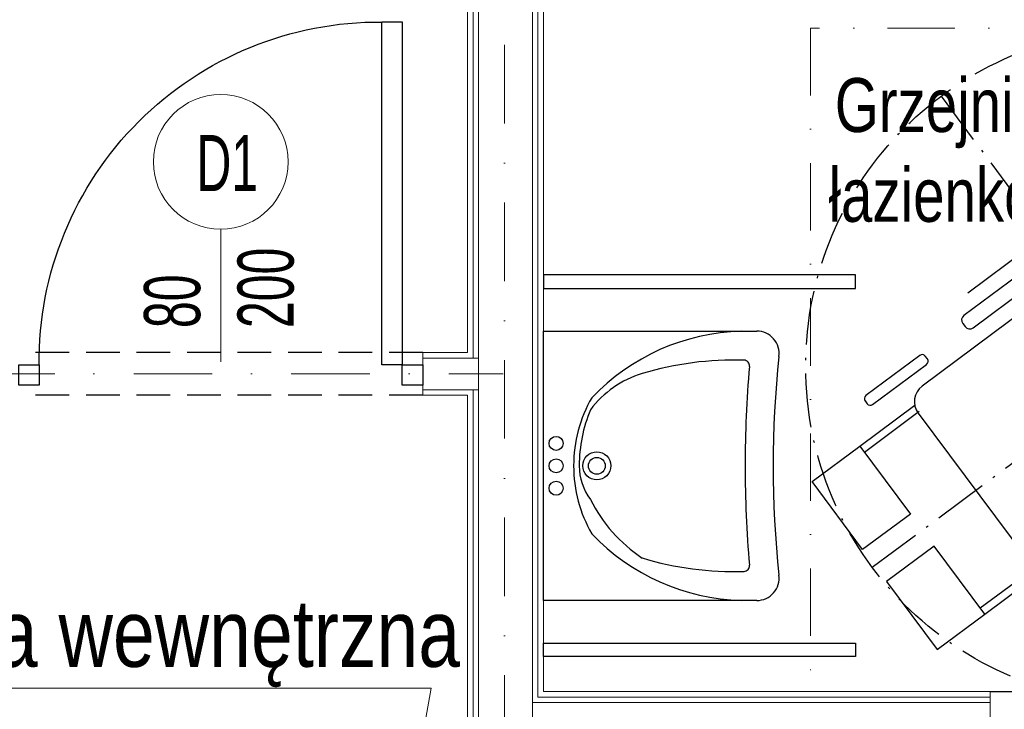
# Model space of a CAD drawing. Header units: inches. Extents: x 67073 to 287261, y -76160 to 48412.
# Tile 66 of 117: x 83685 to 83904, y -41465 to -41311. Entities that reach past the tile are written whole.
import ezdxf

# ---------------------------------------------------------------- set-up
doc = ezdxf.new("R2010")
doc.units = ezdxf.units.IN
doc.header["$MEASUREMENT"] = 0
for name, pattern in [('ACAD_ISO10W100', [18.5, 12, -3, 0.5, -3]), ('DASHDOT', [1, 0.5, -0.25, 0, -0.25]), ('HIDDEN', [0.375, 0.25, -0.125])]:
    doc.linetypes.add(name, pattern=pattern)
for name, color, linetype in [('## 04 grzejniki opis', 102, 'Continuous'), ('p--drzwi', 251, 'Continuous'), ('p--opis drzwi', 252, 'Continuous'), ('p--podciąg', 61, 'Continuous')]:
    doc.layers.add(name, color=color, linetype=linetype)
for name, color, linetype, lineweight in [('## 06 klimatyzator', 30, 'Continuous', 15), ('p--osie konstr', 1, 'DASHDOT', 15), ('p--płyta GK', 2, 'Continuous', 0), ('p--łazienka NP', 250, 'Continuous', 25), ('p--ściana GK', 62, 'Continuous', 0), ('p--ściana szkielet', 3, 'Continuous', 0)]:
    doc.layers.add(name, color=color, linetype=linetype, lineweight=lineweight)
doc.styles.get("Standard").update_dxf_attribs({"font": 'ARIAL.TTF', "width": 0.75})
doc.styles.add('STYL-1', font='Arial Narrow.ttf', dxfattribs={"width": 0.75})

# ---------------------------------------------------------------- blocks, each defined once
blk = doc.blocks.new('znak-niepeł.')
at = {"linetype": 'ACAD_ISO10W100'}
for p, q in [((-44.78, 60.17), (44.78, -60.17)), ((-60.11, -44.74), (60.22, 44.82))]:
    blk.add_line(p, q, dxfattribs=at)
for p, q in [((6.52, 45.77), (-39.7, 11.37)), ((0.79, 45.85), (-38.86, 16.34)), ((8.84, 44.81), (8.33, 45.5)), ((-37.65, 8.61), (8.58, 43.01)), ((-4.98, 24.9), (3.02, 30.85)), ((3.02, 30.85), (4.08, 29.42)), ((4.08, 29.42), (-3.37, 23.87)), ((-7.61, 26.43), (-49, -4.38)), ((-13.28, 26.74), (-11.11, 23.83)), ((-15.26, 25.27), (-13.09, 22.35)), ((-39.96, 9.56), (-39.45, 8.87)), ((-49.51, 2.46), (-61.55, -6.5)), ((-47.85, 1.66), (-48.31, 2.28)), ((-60.06, -8.5), (-48.02, 0.46)), ((43.94, -4.5), (-2.29, -38.9)), ((29.35, -4.53), (21.9, -10.08)), ((22.42, -11.92), (30.42, -5.96)), ((30.42, -5.96), (29.35, -4.53)), ((46.26, -5.46), (45.74, -4.77)), ((-62.91, -17.73), (-50.66, -8.62)), ((-61.72, -7.7), (-61.26, -8.32)), ((-0.23, -41.66), (45.99, -7.26)), ((-61.88, -19.11), (-49.64, -10)), ((-49.89, -10.39), (-24.28, -44.8)), ((44.14, -12.41), (4.49, -41.92)), ((-18.26, -45.68), (23.13, -14.88)), ((19.63, -17.48), (22.08, -20.77)), ((-73.54, -25.65), (-62.91, -17.73)), ((-62.91, -17.73), (-51.63, -32.88)), ((17.65, -18.95), (20.1, -22.24)), ((-62.26, -40.8), (-73.54, -25.65)), ((-51.63, -32.88), (-62.26, -40.8)), ((-46.32, -40.01), (-56.96, -47.93)), ((-35.05, -55.17), (-46.32, -40.01)), ((-2.55, -40.71), (-2.04, -41.4)), ((-36.07, -53.79), (-23.83, -44.68)), ((-35.05, -55.17), (-22.8, -46.05)), ((-56.96, -47.93), (-45.68, -63.08)), ((-25.39, -55.09), (-13.35, -46.13)), ((-11.86, -48.13), (-23.9, -57.09)), ((-12.15, -46.31), (-11.68, -46.93)), ((-45.68, -63.08), (-35.05, -55.17)), ((-25.1, -56.91), (-25.56, -56.29))]:
    blk.add_line(p, q)
blk.add_circle((0.05, 0.04), 75, dxfattribs=at)
for centre, radius, start, end in [((7.29, 44.73), 1.29, 36.657, 126.657), ((7.81, 44.04), 1.29, 306.657, 36.657), ((-37.44, -27.86), 61.95, 12.0996, 61.2145), ((-40.29, -29.99), 61.95, 12.0996, 61.2145), ((-38.93, 10.33), 1.29, 126.657, 216.657), ((-38.42, 9.64), 1.29, 216.657, 306.657), ((-49, 1.77), 0.86, 36.657, 126.657), ((-48.54, 1.15), 0.86, 306.657, 36.657), ((-46.44, -7.83), 4.3, 126.657, 216.657), ((44.71, -5.54), 1.29, 36.657, 126.657), ((-61.03, -7.19), 0.86, 126.657, 216.657), ((45.22, -6.23), 1.29, 306.657, 36.657), ((-60.57, -7.81), 0.86, 216.657, 306.657), ((-1.52, -39.94), 1.29, 126.657, 216.657), ((-1, -40.63), 1.29, 216.657, 306.657), ((-20.83, -42.23), 4.3, 216.657, 306.657), ((-12.84, -46.82), 0.86, 36.657, 126.657), ((-12.37, -47.44), 0.86, 306.657, 36.657), ((-24.87, -55.78), 0.86, 126.657, 216.657), ((-24.41, -56.4), 0.86, 216.657, 306.657)]:
    blk.add_arc(centre, radius, start, end)
blk = doc.blocks.new('umyw-niepeł.')
for p, q in [((-30, -47.5), (-30, 0)), ((-30, 0), (30, 0)), ((30, 0), (30, -47.5))]:
    blk.add_line(p, q)
for centre, radius in [((-5, -2.81), 1.56), ((0, -2.81), 1.56), ((5, -2.81), 1.56), ((0, -11.88), 3.12), ((0, -11.88), 1.87)]:
    blk.add_circle(centre, radius)
for centre, radius, start, end in [((-0.15, -36.46), 29.75, 89.7122, 120.2976), ((0, -20.47), 12.5, 90, 126.8699), ((0.15, -36.46), 29.75, 59.7024, 90.2878), ((0.1, -39.96), 31.99, 67.1962, 90.1839), ((17.88, -45.46), 47.9, 133.6028, 178.3225), ((7.86, -41), 34.18, 116.6999, 146.1707), ((-0.98, -28.44), 22.46, 16.7253, 53.1301), ((-17.88, -45.46), 47.9, 1.6775, 46.3972), ((48, -42.57), 71.56, 163.2747, 181.6875), ((-48, -42.57), 71.56, 358.3125, 16.7253), ((-22.28, -44.64), 1.25, 181.6875, 276.5492), ((0, -295.23), 250.33, 89.9992, 95.0732), ((0, -295.23), 250.33, 84.9268, 90.0008), ((22.28, -44.64), 1.25, 263.4508, 358.3125), ((-25, -47.5), 5, 180, 277.7128), ((25, -47.5), 5, 262.2872, 0), ((0, -278.94), 227.79, 83.8689, 96.1311)]:
    blk.add_arc(centre, radius, start, end)
blk = doc.blocks.new('drzwi-90-100')
for p, q in [((10.1, 87.38), (5.05, 87.38)), ((5.05, 87.38), (5.05, 2.53)), ((10.1, 2.53), (10.1, 87.38)), ((5.05, 2.53), (0, 2.53)), ((0, 2.53), (0, -2.53)), ((5.05, -2.53), (5.05, 2.53)), ((5.05, 2.53), (10.1, 2.53)), ((100, 2.53), (94.95, 2.53)), ((94.95, 2.53), (94.95, -2.53)), ((100, -2.53), (100, 2.53)), ((0, -2.53), (5.05, -2.53)), ((94.95, -2.53), (100, -2.53))]:
    blk.add_line(p, q)
blk.add_arc((10.8, 3.23), 84.15, 359.5233, 90.4767)

msp = doc.modelspace()

# ---------------------------------------------------------------- linework, layer by layer
at = {"layer": '## 06 klimatyzator'}
for p, q in [((83514.046, -41459.769), (83776.685, -41459.769)), ((83776.685, -41459.769), (83766.814, -41516.151))]:
    msp.add_line(p, q, dxfattribs=at)
at = {"layer": 'p--opis drzwi', "color": 0, "lineweight": 0}
msp.add_line((83729.835, -41387.085), (83729.835, -41357.585), dxfattribs=at)
msp.add_circle((83729.835, -41342.585), 15, dxfattribs=at)
at = {"layer": 'p--osie konstr', "color": 0, "linetype": 'DASHDOT', "ltscale": 35}
for p, q in [((83793.035, -41720.123), (83793.035, -41136.923)), ((83429.66, -41389.823), (83792.785, -41389.823))]:
    msp.add_line(p, q, dxfattribs=at)
at = {"layer": 'p--podciąg', "color": 0, "linetype": 'HIDDEN', "ltscale": 30}
for p, q in [((83774.835, -41385.073), (83684.835, -41385.073)), ((83774.835, -41394.573), (83684.835, -41394.573)), ((83901.235, -41460.573), (84001.235, -41460.573))]:
    msp.add_line(p, q, dxfattribs=at)
at = {"layer": 'p--płyta GK', "color": 0, "ltscale": 35}
for p, q in [((83786.085, -41386.323), (83786.085, -41218.823)), ((83800.485, -41461.823), (83800.485, -41218.823)), ((83784.835, -41385.073), (83784.835, -41220.073)), ((83801.735, -41460.573), (83801.735, -41220.073)), ((83784.835, -41507.473), (83784.835, -41394.573)), ((83786.085, -41507.473), (83786.085, -41393.323)), ((83801.735, -41460.573), (83901.235, -41460.573)), ((83800.485, -41461.823), (83901.235, -41461.823))]:
    msp.add_line(p, q, dxfattribs=at)
at = {"layer": 'p--łazienka NP', "color": 0, "linetype": 'DASHDOT', "lineweight": 5, "ltscale": 30}
msp.add_lwpolyline([(83861.235, -41460.573), (84013.735, -41460.573), (84013.735, -41312.773), (83861.235, -41312.773)], close=True, dxfattribs=at)
at = {"layer": 'p--łazienka NP', "color": 0}
for points in [[(83801.735, -41367.766), (83801.735, -41370.766), (83871.235, -41370.766), (83871.235, -41367.766)], [(83801.735, -41452.773), (83801.735, -41449.773), (83871.235, -41449.773), (83871.235, -41452.773)]]:
    msp.add_lwpolyline(points, close=True, dxfattribs=at)
at = {"layer": 'p--ściana GK', "color": 0, "ltscale": 35}
for p, q in [((83774.835, -41385.073), (83774.835, -41394.573)), ((83774.835, -41385.073), (83784.835, -41385.073)), ((83774.835, -41386.323), (83787.285, -41386.323)), ((83774.835, -41393.323), (83787.285, -41393.323)), ((83774.835, -41394.573), (83784.835, -41394.573))]:
    msp.add_line(p, q, dxfattribs=at)
at = {"layer": 'p--ściana szkielet', "color": 0, "ltscale": 2}
for p, q in [((83787.285, -41507.473), (83787.285, -41217.623)), ((83799.285, -41507.473), (83799.285, -41217.623)), ((83901.235, -41460.573), (83901.235, -41477.473)), ((83799.285, -41463.023), (83901.235, -41463.023))]:
    msp.add_line(p, q, dxfattribs=at)

# ---------------------------------------------------------------- block references
at = {"layer": 'p--drzwi', "color": 0, "xscale": -0.9, "yscale": 0.9}
msp.add_blockref('drzwi-90-100', (83774.835, -41390.073), dxfattribs=at)
at = {"layer": 'p--łazienka NP', "color": 0}
msp.add_blockref('znak-niepeł.', (83935.09, -41388.14), dxfattribs=at)
at = {"layer": 'p--łazienka NP', "color": 0, "rotation": 89.99999999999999}
msp.add_blockref('umyw-niepeł.', (83801.735, -41410.273), dxfattribs=at)

# ---------------------------------------------------------------- texts
at = {"layer": '## 04 grzejniki opis', "insert": (83979.11, -41323.933), "char_height": 12, "attachment_point": 3}
msp.add_mtext('Grzejnik elektryczny\\Płazienkowy-drabinka\\PW= 300W', dxfattribs=at)
at = {"layer": '## 06 klimatyzator', "width": 0.8}
msp.add_text('klimatyzator - jednostka wewnętrzna ', height=15, dxfattribs=at).set_placement((83513, -41455.047, 363.044))
at = {"layer": 'p--opis drzwi', "color": 0, "lineweight": 0, "insert": (83738.17, -41349.105), "char_height": 12.5, "width": 98.6805, "attachment_point": 9, "style": 'STYL-1'}
msp.add_mtext('D1', dxfattribs=at)
at = {"layer": 'p--opis drzwi', "color": 0, "lineweight": 0, "insert": (83746.263, -41379.597), "char_height": 12.5, "width": 17.2395, "attachment_point": 7, "rotation": 90, "style": 'STYL-1'}
msp.add_mtext('80\\P200', dxfattribs=at)

doc.saveas('drawing.dxf')
